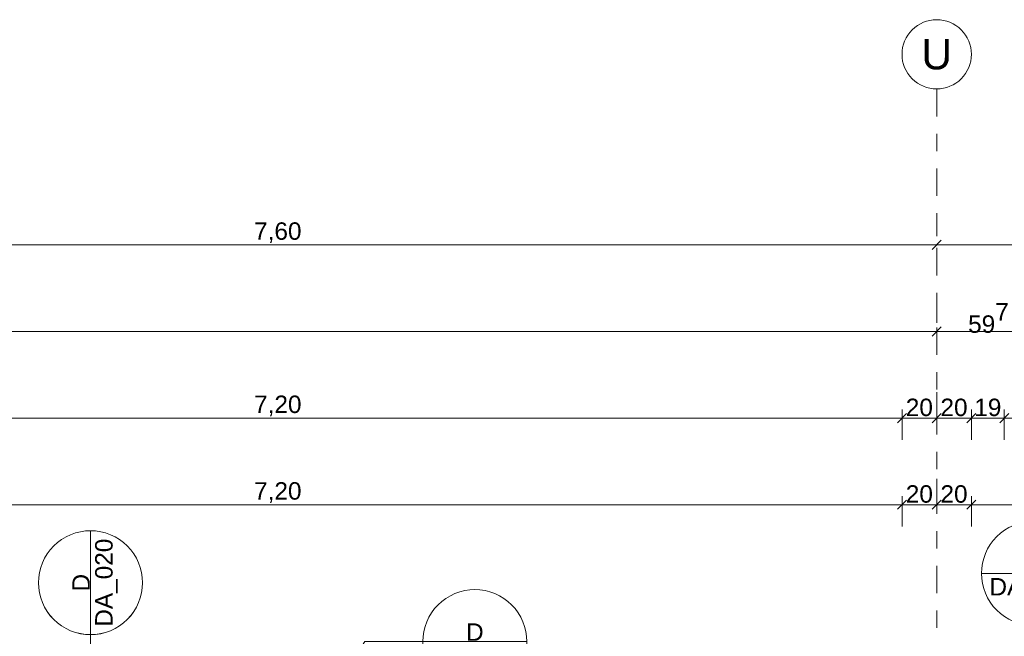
# Model space of a CAD drawing. Header units: metres. Extents: x -180 to 4, y -50 to 6.
# Tile 77 of 256: x -165.51 to -159.83, y 0.64 to 4.2. Entities that reach past the tile are written whole.
import ezdxf

# ---------------------------------------------------------------- set-up
doc = ezdxf.new("R2010")
doc.units = ezdxf.units.M
doc.header["$LTSCALE"] = 0.05
doc.header["$PDMODE"] = 1
doc.header["$PDSIZE"] = -2
doc.linetypes.add('Linienart-53', pattern=[5.291531, 3.175, -1.058062, 0.352704, -0.705764])
doc.layers.get('0').update_dxf_attribs({"lineweight": 25})
doc.layers.add('70 -71 Achsen- 1 Gebäudeachsen', color=7, linetype='Linienart-53', lineweight=18)
doc.layers.add('Keine', color=7, linetype='Continuous', lineweight=9)
for name, color, linetype, lineweight, true_color in [('70 -72 Beschriftung- 1 Beschriftung allgemein', 7, 'Continuous', 9, 0xff6633), ('70 -72 Beschriftung- 7 Detailverweise', 7, 'Continuous', 9, 0x00dd00), ('70 -76 Bemaßung- 2 Allgemein', 7, 'Continuous', 5, 0x6666cc)]:
    doc.layers.add(name, color=color, linetype=linetype, lineweight=lineweight, true_color=true_color)
doc.styles.add('Arial', font='arial.ttf')
doc.dimstyles.new('k+k 1_50', dxfattribs={"dimtxt": 0.100689, "dimasz": 0.05302, "dimexe": 0.05, "dimexo": 0.15, "dimgap": 0.01, "dimtad": 1, "dimdec": 3, "dimtxsty": 'Arial', "dimblk": 'VW_SLASH', "dimblk1": 'VW_SLASH', "dimblk2": 'VW_SLASH', "dimcen": 0, "dimdle": 0.05, "dimadec": 3, "dimazin": 0, "dimtfac": 0.75, "dimtdec": 3, "dimtix": 1, "dimtmove": 0, "dimatfit": 0, "dimldrblk": 'VW_SLASH-1', "dimfxl": 0.125, "dimfxlon": 1, "dimfrac": 2, "dimtolj": 1, "dimarcsym": 0})

# ---------------------------------------------------------------- blocks, each defined once
blk = doc.blocks.new('Gruppe-8903')
at = {"layer": '70 -72 Beschriftung- 7 Detailverweise'}
blk.add_line((0.935, 0), (0.335, 0), dxfattribs=at)
at = {"layer": '70 -72 Beschriftung- 7 Detailverweise', "flags": 128}
blk.add_lwpolyline([(0.935, 0), (0.9336, -0.0294), (0.9292, -0.0585), (0.9221, -0.0871), (0.9122, -0.1148), (0.8996, -0.1414), (0.8844, -0.1667), (0.8669, -0.1903), (0.8471, -0.2121), (0.8253, -0.2319), (0.8017, -0.2494), (0.7764, -0.2646), (0.7498, -0.2772), (0.7221, -0.2871), (0.6935, -0.2942), (0.6644, -0.2986), (0.635, -0.3), (0.6056, -0.2986), (0.5765, -0.2942), (0.5479, -0.2871), (0.5202, -0.2772), (0.4936, -0.2646), (0.4683, -0.2494), (0.4447, -0.2319), (0.4229, -0.2121), (0.4031, -0.1903), (0.3856, -0.1667), (0.3704, -0.1414), (0.3578, -0.1148), (0.3479, -0.0871), (0.3408, -0.0585), (0.3364, -0.0294), (0.335, 0), (0.3364, 0.0294), (0.3408, 0.0585), (0.3479, 0.0871), (0.3578, 0.1148), (0.3704, 0.1414), (0.3856, 0.1667), (0.4031, 0.1903), (0.4229, 0.2121), (0.4447, 0.2319), (0.4683, 0.2494), (0.4936, 0.2646), (0.5202, 0.2772), (0.5479, 0.2871), (0.5765, 0.2942), (0.6056, 0.2986), (0.635, 0.3), (0.6644, 0.2986), (0.6935, 0.2942), (0.7221, 0.2871), (0.7498, 0.2772), (0.7764, 0.2646), (0.8017, 0.2494), (0.8253, 0.2319), (0.8471, 0.2121), (0.8669, 0.1903), (0.8844, 0.1667), (0.8996, 0.1414), (0.9122, 0.1148), (0.9221, 0.0871), (0.9292, 0.0585), (0.9336, 0.0294)], close=True, dxfattribs=at)
at = {"layer": '70 -72 Beschriftung- 7 Detailverweise'}
blk.add_point((0.635, 0), dxfattribs=at)
at = {"layer": '70 -72 Beschriftung- 7 Detailverweise', "line_spacing_factor": 0.96878, "style": 'Arial'}
for s, insert, char_height, attachment_point in [('D', (0.635, 0.0046), 0.1007, 8), ('DA_020', (0.635, -0.0267), 0.10069, 2)]:
    blk.add_mtext(s, dxfattribs=dict(at, insert=insert, char_height=char_height, attachment_point=attachment_point))
blk = doc.blocks.new('Referenzmarkierung-106')
at = {"layer": '70 -72 Beschriftung- 7 Detailverweise', "transparency": 33554687}
for q in [(-1.4805, 0), (0.635, 0)]:
    blk.add_line((0, 0), q, dxfattribs=at)
at = {"layer": '70 -72 Beschriftung- 7 Detailverweise', "color": 7, "transparency": 33554687}
blk.add_blockref('Gruppe-8903', (0, 0), dxfattribs=at)
blk = doc.blocks.new('Gruppe-8909')
at = {"layer": '70 -72 Beschriftung- 7 Detailverweise'}
blk.add_line((0.935, 0), (0.335, 0), dxfattribs=at)
at = {"layer": '70 -72 Beschriftung- 7 Detailverweise', "flags": 128}
blk.add_lwpolyline([(0.935, 0), (0.9336, -0.0294), (0.9292, -0.0585), (0.9221, -0.0871), (0.9122, -0.1148), (0.8996, -0.1414), (0.8844, -0.1667), (0.8669, -0.1903), (0.8471, -0.2121), (0.8253, -0.2319), (0.8017, -0.2494), (0.7764, -0.2646), (0.7498, -0.2772), (0.7221, -0.2871), (0.6935, -0.2942), (0.6644, -0.2986), (0.635, -0.3), (0.6056, -0.2986), (0.5765, -0.2942), (0.5479, -0.2871), (0.5202, -0.2772), (0.4936, -0.2646), (0.4683, -0.2494), (0.4447, -0.2319), (0.4229, -0.2121), (0.4031, -0.1903), (0.3856, -0.1667), (0.3704, -0.1414), (0.3578, -0.1148), (0.3479, -0.0871), (0.3408, -0.0585), (0.3364, -0.0294), (0.335, 0), (0.3364, 0.0294), (0.3408, 0.0585), (0.3479, 0.0871), (0.3578, 0.1148), (0.3704, 0.1414), (0.3856, 0.1667), (0.4031, 0.1903), (0.4229, 0.2121), (0.4447, 0.2319), (0.4683, 0.2494), (0.4936, 0.2646), (0.5202, 0.2772), (0.5479, 0.2871), (0.5765, 0.2942), (0.6056, 0.2986), (0.635, 0.3), (0.6644, 0.2986), (0.6935, 0.2942), (0.7221, 0.2871), (0.7498, 0.2772), (0.7764, 0.2646), (0.8017, 0.2494), (0.8253, 0.2319), (0.8471, 0.2121), (0.8669, 0.1903), (0.8844, 0.1667), (0.8996, 0.1414), (0.9122, 0.1148), (0.9221, 0.0871), (0.9292, 0.0585), (0.9336, 0.0294)], close=True, dxfattribs=at)
at = {"layer": '70 -72 Beschriftung- 7 Detailverweise'}
blk.add_point((0.635, 0), dxfattribs=at)
at = {"layer": '70 -72 Beschriftung- 7 Detailverweise', "line_spacing_factor": 0.96878, "style": 'Arial'}
for s, insert, char_height, attachment_point in [('D', (0.635, 0.0046), 0.1007, 8), ('DA_015', (0.635, -0.0267), 0.10069, 2)]:
    blk.add_mtext(s, dxfattribs=dict(at, insert=insert, char_height=char_height, attachment_point=attachment_point))
blk = doc.blocks.new('Referenzmarkierung-112')
at = {"layer": '70 -72 Beschriftung- 7 Detailverweise', "transparency": 33554687}
for q in [(-0.4863, -0.7448), (0.635, 0)]:
    blk.add_line((0, 0), q, dxfattribs=at)
at = {"layer": '70 -72 Beschriftung- 7 Detailverweise', "color": 7, "transparency": 33554687}
blk.add_blockref('Gruppe-8909', (0, 0), dxfattribs=at)
blk = doc.blocks.new('Gruppe-8923')
at = {"layer": '70 -72 Beschriftung- 7 Detailverweise'}
blk.add_line((-165.101, 1.25), (-165.101, 0.65), dxfattribs=at)
at = {"layer": '70 -72 Beschriftung- 7 Detailverweise', "transparency": 33554687}
blk.add_line((-165.101, 0.315), (-165.101, 0.95), dxfattribs=at)
at = {"layer": '70 -72 Beschriftung- 7 Detailverweise', "flags": 128}
blk.add_lwpolyline([(-165.101, 1.25), (-165.0716, 1.2485), (-165.0425, 1.2442), (-165.0139, 1.237), (-164.9862, 1.2271), (-164.9596, 1.2145), (-164.9343, 1.1994), (-164.9107, 1.1819), (-164.8889, 1.1621), (-164.8691, 1.1403), (-164.8516, 1.1166), (-164.8364, 1.0914), (-164.8238, 1.0648), (-164.8139, 1.037), (-164.8068, 1.0085), (-164.8024, 0.9794), (-164.801, 0.95), (-164.8024, 0.9206), (-164.8068, 0.8914), (-164.8139, 0.8629), (-164.8238, 0.8352), (-164.8364, 0.8085), (-164.8516, 0.7833), (-164.8691, 0.7596), (-164.8889, 0.7378), (-164.9107, 0.7181), (-164.9343, 0.7005), (-164.9596, 0.6854), (-164.9862, 0.6728), (-165.0139, 0.6629), (-165.0425, 0.6557), (-165.0716, 0.6514), (-165.101, 0.65), (-165.1304, 0.6514), (-165.1595, 0.6557), (-165.1881, 0.6629), (-165.2158, 0.6728), (-165.2424, 0.6854), (-165.2677, 0.7005), (-165.2913, 0.7181), (-165.3131, 0.7378), (-165.3329, 0.7596), (-165.3504, 0.7833), (-165.3656, 0.8085), (-165.3782, 0.8352), (-165.3881, 0.8629), (-165.3952, 0.8914), (-165.3996, 0.9206), (-165.401, 0.95), (-165.3996, 0.9794), (-165.3952, 1.0085), (-165.3881, 1.037), (-165.3782, 1.0648), (-165.3656, 1.0914), (-165.3504, 1.1166), (-165.3329, 1.1403), (-165.3131, 1.1621), (-165.2913, 1.1819), (-165.2677, 1.1994), (-165.2424, 1.2145), (-165.2158, 1.2271), (-165.1881, 1.237), (-165.1595, 1.2442), (-165.1304, 1.2485)], close=True, dxfattribs=at)
blk.add_lwpolyline([(-163.183, 0.6394), (-163.1787, 0.6685), (-163.1715, 0.6971), (-163.1616, 0.7248), (-163.149, 0.7514), (-163.1339, 0.7767), (-163.1163, 0.8003), (-163.0966, 0.8221), (-163.0748, 0.8419), (-163.0511, 0.8594), (-163.0259, 0.8746), (-162.9992, 0.8872), (-162.9715, 0.8971), (-162.943, 0.9042), (-162.9138, 0.9086), (-162.8844, 0.91), (-162.855, 0.9086), (-162.8259, 0.9042), (-162.7974, 0.8971), (-162.7696, 0.8872), (-162.743, 0.8746), (-162.7178, 0.8594), (-162.6941, 0.8419), (-162.6723, 0.8221), (-162.6525, 0.8003), (-162.635, 0.7767), (-162.6199, 0.7514), (-162.6073, 0.7248), (-162.5974, 0.6971), (-162.5902, 0.6685), (-162.5859, 0.6394)], dxfattribs=at)
at = {"layer": '70 -72 Beschriftung- 7 Detailverweise'}
blk.add_point((-165.101, 0.95), dxfattribs=at)
at = {"layer": '70 -72 Beschriftung- 7 Detailverweise', "rotation": 90}
blk.add_blockref('Referenzmarkierung-106', (-165.101, 0.315), dxfattribs=at)
at = {"layer": '70 -72 Beschriftung- 7 Detailverweise'}
blk.add_blockref('Referenzmarkierung-112', (-163.5194, 0.61), dxfattribs=at)
at = {"layer": '70 -72 Beschriftung- 7 Detailverweise', "rotation": 90, "line_spacing_factor": 0.96878, "style": 'Arial'}
for s, insert, char_height, attachment_point in [('DA_020', (-165.0743, 0.95), 0.10069, 2), ('D', (-165.1056, 0.95), 0.1007, 8)]:
    blk.add_mtext(s, dxfattribs=dict(at, insert=insert, char_height=char_height, attachment_point=attachment_point))
at = {"layer": '70 -72 Beschriftung- 7 Detailverweise', "insert": (-162.8844, 0.6146), "char_height": 0.1007, "attachment_point": 8, "line_spacing_factor": 0.96878, "style": 'Arial'}
blk.add_mtext('D', dxfattribs=at)
blk = doc.blocks.new('_OG3_2D (2D)')
at = {"layer": '70 -72 Beschriftung- 1 Beschriftung allgemein', "color": 7}
blk.add_blockref('Gruppe-8923', (0, 0), dxfattribs=at)
blk = doc.blocks.new('Gruppe-9566')
at = {"layer": '70 -72 Beschriftung- 7 Detailverweise'}
blk.add_line((-165.101, 1.25), (-165.101, 0.65), dxfattribs=at)
at = {"layer": '70 -72 Beschriftung- 7 Detailverweise', "flags": 128}
blk.add_lwpolyline([(-165.101, 1.25), (-165.0716, 1.2485), (-165.0425, 1.2442), (-165.0139, 1.237), (-164.9862, 1.2271), (-164.9596, 1.2145), (-164.9343, 1.1994), (-164.9107, 1.1819), (-164.8889, 1.1621), (-164.8691, 1.1403), (-164.8516, 1.1166), (-164.8364, 1.0914), (-164.8238, 1.0648), (-164.8139, 1.037), (-164.8068, 1.0085), (-164.8024, 0.9794), (-164.801, 0.95), (-164.8024, 0.9206), (-164.8068, 0.8914), (-164.8139, 0.8629), (-164.8238, 0.8352), (-164.8364, 0.8085), (-164.8516, 0.7833), (-164.8691, 0.7596), (-164.8889, 0.7378), (-164.9107, 0.7181), (-164.9343, 0.7005), (-164.9596, 0.6854), (-164.9862, 0.6728), (-165.0139, 0.6629), (-165.0425, 0.6557), (-165.0716, 0.6514), (-165.101, 0.65), (-165.1304, 0.6514), (-165.1595, 0.6557), (-165.1881, 0.6629), (-165.2158, 0.6728), (-165.2424, 0.6854), (-165.2677, 0.7005), (-165.2913, 0.7181), (-165.3131, 0.7378), (-165.3329, 0.7596), (-165.3504, 0.7833), (-165.3656, 0.8085), (-165.3782, 0.8352), (-165.3881, 0.8629), (-165.3952, 0.8914), (-165.3996, 0.9206), (-165.401, 0.95), (-165.3996, 0.9794), (-165.3952, 1.0085), (-165.3881, 1.037), (-165.3782, 1.0648), (-165.3656, 1.0914), (-165.3504, 1.1166), (-165.3329, 1.1403), (-165.3131, 1.1621), (-165.2913, 1.1819), (-165.2677, 1.1994), (-165.2424, 1.2145), (-165.2158, 1.2271), (-165.1881, 1.237), (-165.1595, 1.2442), (-165.1304, 1.2485)], close=True, dxfattribs=at)
at = {"layer": '70 -72 Beschriftung- 7 Detailverweise'}
blk.add_point((-165.101, 0.95), dxfattribs=at)
at = {"layer": '70 -72 Beschriftung- 7 Detailverweise', "rotation": 90, "line_spacing_factor": 0.96878, "style": 'Arial'}
for s, insert, char_height, attachment_point in [('DA_020', (-165.0743, 0.95), 0.10069, 2), ('D', (-165.1056, 0.95), 0.1007, 8)]:
    blk.add_mtext(s, dxfattribs=dict(at, insert=insert, char_height=char_height, attachment_point=attachment_point))
blk = doc.blocks.new('Gruppe-9567')
at = {"layer": '70 -72 Beschriftung- 7 Detailverweise', "transparency": 33554687}
for q in [(-165.101, 0.95), (-165.101, -1.1656)]:
    blk.add_line((-165.101, 0.315), q, dxfattribs=at)
at = {"layer": '70 -72 Beschriftung- 7 Detailverweise', "color": 7, "transparency": 33554687}
blk.add_blockref('Gruppe-9566', (0, 0), dxfattribs=at)
blk = doc.blocks.new('Gruppe-9574')
at = {"layer": '70 -72 Beschriftung- 7 Detailverweise'}
blk.add_blockref('Gruppe-9567', (0, 0), dxfattribs=at)
blk = doc.blocks.new('Gruppe-9593')
at = {"layer": '70 -72 Beschriftung- 7 Detailverweise'}
blk.add_line((-159.3627, 1.0036), (-159.9627, 1.0036), dxfattribs=at)
at = {"layer": '70 -72 Beschriftung- 7 Detailverweise', "flags": 128}
blk.add_lwpolyline([(-159.6627, 0.7036), (-159.6921, 0.705), (-159.7212, 0.7093), (-159.7497, 0.7165), (-159.7775, 0.7264), (-159.8041, 0.739), (-159.8293, 0.7541), (-159.853, 0.7717), (-159.8748, 0.7914), (-159.8946, 0.8132), (-159.9121, 0.8369), (-159.9272, 0.8621), (-159.9398, 0.8888), (-159.9497, 0.9165), (-159.9569, 0.945), (-159.9612, 0.9742), (-159.9627, 1.0036), (-159.9612, 1.033), (-159.9569, 1.0621), (-159.9497, 1.0906), (-159.9398, 1.1184), (-159.9272, 1.145), (-159.9121, 1.1702), (-159.8946, 1.1939), (-159.8748, 1.2157), (-159.853, 1.2355), (-159.8293, 1.253), (-159.8041, 1.2681), (-159.7775, 1.2807), (-159.7497, 1.2906), (-159.7212, 1.2978), (-159.6921, 1.3021), (-159.6627, 1.3036), (-159.6333, 1.3021), (-159.6041, 1.2978), (-159.5756, 1.2906), (-159.5479, 1.2807), (-159.5212, 1.2681), (-159.496, 1.253), (-159.4723, 1.2355), (-159.4505, 1.2157), (-159.4308, 1.1939), (-159.4132, 1.1702), (-159.3981, 1.145), (-159.3855, 1.1184), (-159.3756, 1.0906), (-159.3684, 1.0621), (-159.3641, 1.033), (-159.3627, 1.0036), (-159.3641, 0.9742), (-159.3684, 0.945), (-159.3756, 0.9165), (-159.3855, 0.8888), (-159.3981, 0.8621), (-159.4132, 0.8369), (-159.4308, 0.8132), (-159.4505, 0.7914), (-159.4723, 0.7717), (-159.496, 0.7541), (-159.5212, 0.739), (-159.5479, 0.7264), (-159.5756, 0.7165), (-159.6041, 0.7093), (-159.6333, 0.705)], close=True, dxfattribs=at)
at = {"layer": '70 -72 Beschriftung- 7 Detailverweise'}
blk.add_point((-159.6627, 1.0036), dxfattribs=at)
at = {"layer": '70 -72 Beschriftung- 7 Detailverweise', "line_spacing_factor": 0.96878, "style": 'Arial'}
for s, insert, char_height, attachment_point in [('D', (-159.6627, 1.0081), 0.1007, 8), ('DA_400', (-159.6627, 0.9769), 0.10069, 2)]:
    blk.add_mtext(s, dxfattribs=dict(at, insert=insert, char_height=char_height, attachment_point=attachment_point))
blk = doc.blocks.new('Gruppe-9594')
at = {"layer": '70 -72 Beschriftung- 7 Detailverweise', "transparency": 33554687}
for q in [(-159.6627, 1.0036), (-159.4495, 0.3209)]:
    blk.add_line((-159.6627, 0.5341), q, dxfattribs=at)
at = {"layer": '70 -72 Beschriftung- 7 Detailverweise', "color": 7, "transparency": 33554687}
blk.add_blockref('Gruppe-9593', (0, 0), dxfattribs=at)
blk = doc.blocks.new('VW_SLASH')
at = {"color": 0, "linetype": 'ByBlock', "lineweight": -2, "transparency": 16777216}
blk.add_line((0.94, 0), (-1, 0), dxfattribs=at)
at = {"color": 0, "lineweight": 20, "transparency": 16777216, "flags": 128}
blk.add_lwpolyline([(0.5, 0.5), (-0.5, -0.5)], dxfattribs=at)
blk = doc.blocks.new('*D10951')
at = {"layer": '70 -76 Bemaßung- 2 Allgemein', "color": 0, "lineweight": -2}
for p, q in [((-167.821, 3.05), (-167.821, 2.95)), ((-160.221, 3.05), (-160.221, 2.95)), ((-160.274, 2.9), (-167.768, 2.9))]:
    blk.add_line(p, q, dxfattribs=at)
at = {"layer": 'Defpoints', "color": 0}
for p in [(-167.821, 2.9), (-167.821, 2.9), (-160.221, 2.9)]:
    blk.add_point(p, dxfattribs=at)
at = {"layer": '70 -76 Bemaßung- 2 Allgemein', "color": 0, "lineweight": -2, "xscale": 0.05302001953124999, "yscale": 0.05302001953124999, "zscale": 0.05302001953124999, "rotation": 180}
blk.add_blockref('VW_SLASH', (-167.821, 2.9), dxfattribs=at)
at = {"layer": '70 -76 Bemaßung- 2 Allgemein', "color": 0, "lineweight": -2, "xscale": 0.05302001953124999, "yscale": 0.05302001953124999, "zscale": 0.05302001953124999}
blk.add_blockref('VW_SLASH', (-160.221, 2.9), dxfattribs=at)
at = {"layer": '70 -76 Bemaßung- 2 Allgemein', "color": 0, "insert": (-164.021, 2.9704), "char_height": 0.10069, "attachment_point": 5, "style": 'Arial'}
blk.add_mtext('\\A1;7,60', dxfattribs=at)
blk = doc.blocks.new('VW_SLASH-1')
at = {"color": 0, "linetype": 'ByBlock', "lineweight": -2, "transparency": 16777216}
blk.add_line((0.94, 0), (-1, 0), dxfattribs=at)
at = {"color": 0, "lineweight": 5, "transparency": 16777216, "flags": 128}
blk.add_lwpolyline([(0.5, 0.5), (-0.5, -0.5)], dxfattribs=at)
blk = doc.blocks.new('*D10952')
at = {"layer": '70 -76 Bemaßung- 2 Allgemein', "color": 0, "lineweight": -2}
for p, q in [((-160.221, 3.05), (-160.221, 2.95)), ((-152.621, 3.05), (-152.621, 2.95)), ((-152.674, 2.9), (-160.168, 2.9))]:
    blk.add_line(p, q, dxfattribs=at)
at = {"layer": 'Defpoints', "color": 0}
for p in [(-160.221, 2.9), (-160.221, 2.9), (-152.621, 2.9)]:
    blk.add_point(p, dxfattribs=at)
at = {"layer": '70 -76 Bemaßung- 2 Allgemein', "color": 0, "lineweight": -2, "xscale": 0.05302001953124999, "yscale": 0.05302001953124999, "zscale": 0.05302001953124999, "rotation": 180}
blk.add_blockref('VW_SLASH', (-160.221, 2.9), dxfattribs=at)
at = {"layer": '70 -76 Bemaßung- 2 Allgemein', "color": 0, "lineweight": -2, "xscale": 0.05302001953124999, "yscale": 0.05302001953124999, "zscale": 0.05302001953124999}
blk.add_blockref('VW_SLASH', (-152.621, 2.9), dxfattribs=at)
at = {"layer": '70 -76 Bemaßung- 2 Allgemein', "color": 0, "insert": (-156.421, 2.9704), "char_height": 0.10069, "attachment_point": 5, "style": 'Arial'}
blk.add_mtext('\\A1;7,60', dxfattribs=at)
blk = doc.blocks.new('*D11003')
at = {"layer": '70 -76 Bemaßung- 2 Allgemein', "color": 0, "lineweight": -2}
for p, q in [((-175.421, 2.55), (-175.421, 2.45)), ((-160.221, 2.55), (-160.221, 2.45)), ((-160.274, 2.4), (-175.368, 2.4))]:
    blk.add_line(p, q, dxfattribs=at)
at = {"layer": 'Defpoints', "color": 0}
for p in [(-175.421, 2.4), (-175.421, 2.4), (-160.221, 2.4)]:
    blk.add_point(p, dxfattribs=at)
at = {"layer": '70 -76 Bemaßung- 2 Allgemein', "color": 0, "lineweight": -2, "xscale": 0.05302001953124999, "yscale": 0.05302001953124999, "zscale": 0.05302001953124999, "rotation": 180}
blk.add_blockref('VW_SLASH', (-175.421, 2.4), dxfattribs=at)
at = {"layer": '70 -76 Bemaßung- 2 Allgemein', "color": 0, "lineweight": -2, "xscale": 0.05302001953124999, "yscale": 0.05302001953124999, "zscale": 0.05302001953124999}
blk.add_blockref('VW_SLASH', (-160.221, 2.4), dxfattribs=at)
at = {"layer": '70 -76 Bemaßung- 2 Allgemein', "color": 0, "insert": (-167.821, 2.4704), "char_height": 0.10069, "attachment_point": 5, "style": 'Arial'}
blk.add_mtext('\\A1;15,20', dxfattribs=at)
blk = doc.blocks.new('*D11004')
at = {"layer": '70 -76 Bemaßung- 2 Allgemein', "color": 0, "lineweight": -2}
for p, q in [((-160.221, 2.55), (-160.221, 2.45)), ((-159.624, 2.275), (-159.624, 2.45)), ((-159.677, 2.4), (-160.168, 2.4))]:
    blk.add_line(p, q, dxfattribs=at)
at = {"layer": 'Defpoints', "color": 0}
for p in [(-160.221, 2.4), (-160.221, 2.4), (-159.624, -0.497)]:
    blk.add_point(p, dxfattribs=at)
at = {"layer": '70 -76 Bemaßung- 2 Allgemein', "color": 0, "lineweight": -2, "xscale": 0.05302001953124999, "yscale": 0.05302001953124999, "zscale": 0.05302001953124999, "rotation": 180}
blk.add_blockref('VW_SLASH', (-160.221, 2.4), dxfattribs=at)
at = {"layer": '70 -76 Bemaßung- 2 Allgemein', "color": 0, "lineweight": -2, "xscale": 0.05302001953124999, "yscale": 0.05302001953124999, "zscale": 0.05302001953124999}
blk.add_blockref('VW_SLASH', (-159.624, 2.4), dxfattribs=at)
at = {"layer": '70 -76 Bemaßung- 2 Allgemein', "color": 0, "insert": (-159.9225, 2.4773), "char_height": 0.100689, "attachment_point": 5, "style": 'Arial'}
blk.add_mtext('\\A1;59\\S7^ ;', dxfattribs=at)
blk = doc.blocks.new('*D11054')
at = {"layer": '70 -76 Bemaßung- 2 Allgemein', "color": 0, "lineweight": -2}
for p, q in [((-167.621, 1.775), (-167.621, 1.95)), ((-160.421, 1.775), (-160.421, 1.95)), ((-160.474, 1.9), (-167.568, 1.9))]:
    blk.add_line(p, q, dxfattribs=at)
at = {"layer": 'Defpoints', "color": 0}
for p in [(-167.621, 1.9), (-167.621, -0.247), (-160.421, -0.247)]:
    blk.add_point(p, dxfattribs=at)
at = {"layer": '70 -76 Bemaßung- 2 Allgemein', "color": 0, "lineweight": -2, "xscale": 0.05302001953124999, "yscale": 0.05302001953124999, "zscale": 0.05302001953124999, "rotation": 180}
blk.add_blockref('VW_SLASH', (-167.621, 1.9), dxfattribs=at)
at = {"layer": '70 -76 Bemaßung- 2 Allgemein', "color": 0, "lineweight": -2, "xscale": 0.05302001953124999, "yscale": 0.05302001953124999, "zscale": 0.05302001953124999}
blk.add_blockref('VW_SLASH', (-160.421, 1.9), dxfattribs=at)
at = {"layer": '70 -76 Bemaßung- 2 Allgemein', "color": 0, "insert": (-164.021, 1.9704), "char_height": 0.10069, "attachment_point": 5, "style": 'Arial'}
blk.add_mtext('\\A1;7,20', dxfattribs=at)
blk = doc.blocks.new('*D11055')
at = {"layer": '70 -76 Bemaßung- 2 Allgemein', "color": 0, "lineweight": -2}
for p, q in [((-160.221, 2.05), (-160.221, 1.95)), ((-160.421, 1.775), (-160.421, 1.95)), ((-160.274, 1.9), (-160.368, 1.9))]:
    blk.add_line(p, q, dxfattribs=at)
at = {"layer": 'Defpoints', "color": 0}
for p in [(-160.421, 1.9), (-160.221, 1.9), (-160.421, -0.247)]:
    blk.add_point(p, dxfattribs=at)
at = {"layer": '70 -76 Bemaßung- 2 Allgemein', "color": 0, "lineweight": -2, "xscale": 0.05302001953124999, "yscale": 0.05302001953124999, "zscale": 0.05302001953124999, "rotation": 180}
blk.add_blockref('VW_SLASH', (-160.421, 1.9), dxfattribs=at)
at = {"layer": '70 -76 Bemaßung- 2 Allgemein', "color": 0, "lineweight": -2, "xscale": 0.05302001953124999, "yscale": 0.05302001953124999, "zscale": 0.05302001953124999}
blk.add_blockref('VW_SLASH', (-160.221, 1.9), dxfattribs=at)
at = {"layer": '70 -76 Bemaßung- 2 Allgemein', "color": 0, "insert": (-160.321, 1.9614), "char_height": 0.10069, "attachment_point": 5, "style": 'Arial'}
blk.add_mtext('\\A1;20', dxfattribs=at)
blk = doc.blocks.new('*D11056')
at = {"layer": '70 -76 Bemaßung- 2 Allgemein', "color": 0, "lineweight": -2}
for p, q in [((-160.221, 2.05), (-160.221, 1.95)), ((-160.021, 1.775), (-160.021, 1.95)), ((-160.074, 1.9), (-160.168, 1.9))]:
    blk.add_line(p, q, dxfattribs=at)
at = {"layer": 'Defpoints', "color": 0}
for p in [(-160.221, 1.9), (-160.221, 1.9), (-160.021, -0.247)]:
    blk.add_point(p, dxfattribs=at)
at = {"layer": '70 -76 Bemaßung- 2 Allgemein', "color": 0, "lineweight": -2, "xscale": 0.05302001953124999, "yscale": 0.05302001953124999, "zscale": 0.05302001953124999, "rotation": 180}
blk.add_blockref('VW_SLASH', (-160.221, 1.9), dxfattribs=at)
at = {"layer": '70 -76 Bemaßung- 2 Allgemein', "color": 0, "lineweight": -2, "xscale": 0.05302001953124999, "yscale": 0.05302001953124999, "zscale": 0.05302001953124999}
blk.add_blockref('VW_SLASH', (-160.021, 1.9), dxfattribs=at)
at = {"layer": '70 -76 Bemaßung- 2 Allgemein', "color": 0, "insert": (-160.121, 1.9614), "char_height": 0.10069, "attachment_point": 5, "style": 'Arial'}
blk.add_mtext('\\A1;20', dxfattribs=at)
blk = doc.blocks.new('*D11057')
at = {"layer": '70 -76 Bemaßung- 2 Allgemein', "color": 0, "lineweight": -2}
for p, q in [((-160.021, 1.775), (-160.021, 1.95)), ((-159.831, 1.775), (-159.831, 1.95)), ((-159.884, 1.9), (-159.968, 1.9))]:
    blk.add_line(p, q, dxfattribs=at)
at = {"layer": 'Defpoints', "color": 0}
for p in [(-160.021, 1.9), (-159.831, -0.057), (-160.021, -0.247)]:
    blk.add_point(p, dxfattribs=at)
at = {"layer": '70 -76 Bemaßung- 2 Allgemein', "color": 0, "lineweight": -2, "xscale": 0.05302001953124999, "yscale": 0.05302001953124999, "zscale": 0.05302001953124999, "rotation": 180}
blk.add_blockref('VW_SLASH', (-160.021, 1.9), dxfattribs=at)
at = {"layer": '70 -76 Bemaßung- 2 Allgemein', "color": 0, "lineweight": -2, "xscale": 0.05302001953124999, "yscale": 0.05302001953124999, "zscale": 0.05302001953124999}
blk.add_blockref('VW_SLASH', (-159.831, 1.9), dxfattribs=at)
at = {"layer": '70 -76 Bemaßung- 2 Allgemein', "color": 0, "insert": (-159.926, 1.9614), "char_height": 0.10069, "attachment_point": 5, "style": 'Arial'}
blk.add_mtext('\\A1;19', dxfattribs=at)
blk = doc.blocks.new('*D11058')
at = {"layer": '70 -76 Bemaßung- 2 Allgemein', "color": 0, "lineweight": -2}
for p, q in [((-159.831, 1.775), (-159.831, 1.95)), ((-159.624, 1.775), (-159.624, 1.95)), ((-159.884, 1.9), (-159.937, 1.9)), ((-159.624, 1.9), (-159.831, 1.9)), ((-159.571, 1.9), (-159.518, 1.9))]:
    blk.add_line(p, q, dxfattribs=at)
at = {"layer": 'Defpoints', "color": 0}
for p in [(-159.831, 1.9), (-159.831, -0.057), (-159.624, -0.487)]:
    blk.add_point(p, dxfattribs=at)
at = {"layer": '70 -76 Bemaßung- 2 Allgemein', "color": 0, "lineweight": -2, "xscale": 0.05302001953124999, "yscale": 0.05302001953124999, "zscale": 0.05302001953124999}
blk.add_blockref('VW_SLASH', (-159.831, 1.9), dxfattribs=at)
at = {"layer": '70 -76 Bemaßung- 2 Allgemein', "color": 0, "lineweight": -2, "xscale": 0.05302001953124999, "yscale": 0.05302001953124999, "zscale": 0.05302001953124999, "rotation": 180}
blk.add_blockref('VW_SLASH', (-159.624, 1.9), dxfattribs=at)
at = {"layer": '70 -76 Bemaßung- 2 Allgemein', "color": 0, "insert": (-159.505, 1.9909), "char_height": 0.100689, "attachment_point": 5, "style": 'Arial'}
blk.add_mtext('\\A1;20\\S7^ ;', dxfattribs=at)
blk = doc.blocks.new('*D11357')
at = {"layer": '70 -76 Bemaßung- 2 Allgemein', "color": 0, "lineweight": -2}
for p, q in [((-167.621, 1.275), (-167.621, 1.45)), ((-160.421, 1.275), (-160.421, 1.45)), ((-160.474, 1.4), (-167.568, 1.4))]:
    blk.add_line(p, q, dxfattribs=at)
at = {"layer": 'Defpoints', "color": 0}
for p in [(-167.621, 1.4), (-167.621, -0.647), (-160.421, -0.647)]:
    blk.add_point(p, dxfattribs=at)
at = {"layer": '70 -76 Bemaßung- 2 Allgemein', "color": 0, "lineweight": -2, "xscale": 0.05302001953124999, "yscale": 0.05302001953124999, "zscale": 0.05302001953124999, "rotation": 180}
blk.add_blockref('VW_SLASH', (-167.621, 1.4), dxfattribs=at)
at = {"layer": '70 -76 Bemaßung- 2 Allgemein', "color": 0, "lineweight": -2, "xscale": 0.05302001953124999, "yscale": 0.05302001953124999, "zscale": 0.05302001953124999}
blk.add_blockref('VW_SLASH', (-160.421, 1.4), dxfattribs=at)
at = {"layer": '70 -76 Bemaßung- 2 Allgemein', "color": 0, "insert": (-164.021, 1.4704), "char_height": 0.10069, "attachment_point": 5, "style": 'Arial'}
blk.add_mtext('\\A1;7,20', dxfattribs=at)
blk = doc.blocks.new('*D11358')
at = {"layer": '70 -76 Bemaßung- 2 Allgemein', "color": 0, "lineweight": -2}
for p, q in [((-160.221, 1.55), (-160.221, 1.45)), ((-160.421, 1.275), (-160.421, 1.45)), ((-160.274, 1.4), (-160.368, 1.4))]:
    blk.add_line(p, q, dxfattribs=at)
at = {"layer": 'Defpoints', "color": 0}
for p in [(-160.421, 1.4), (-160.221, 1.4), (-160.421, -0.647)]:
    blk.add_point(p, dxfattribs=at)
at = {"layer": '70 -76 Bemaßung- 2 Allgemein', "color": 0, "lineweight": -2, "xscale": 0.05302001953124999, "yscale": 0.05302001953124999, "zscale": 0.05302001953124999, "rotation": 180}
blk.add_blockref('VW_SLASH', (-160.421, 1.4), dxfattribs=at)
at = {"layer": '70 -76 Bemaßung- 2 Allgemein', "color": 0, "lineweight": -2, "xscale": 0.05302001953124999, "yscale": 0.05302001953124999, "zscale": 0.05302001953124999}
blk.add_blockref('VW_SLASH', (-160.221, 1.4), dxfattribs=at)
at = {"layer": '70 -76 Bemaßung- 2 Allgemein', "color": 0, "insert": (-160.321, 1.4614), "char_height": 0.10069, "attachment_point": 5, "style": 'Arial'}
blk.add_mtext('\\A1;20', dxfattribs=at)
blk = doc.blocks.new('*D11359')
at = {"layer": '70 -76 Bemaßung- 2 Allgemein', "color": 0, "lineweight": -2}
for p, q in [((-160.221, 1.55), (-160.221, 1.45)), ((-160.021, 1.275), (-160.021, 1.45)), ((-160.074, 1.4), (-160.168, 1.4))]:
    blk.add_line(p, q, dxfattribs=at)
at = {"layer": 'Defpoints', "color": 0}
for p in [(-160.221, 1.4), (-160.221, 1.4), (-160.021, -0.647)]:
    blk.add_point(p, dxfattribs=at)
at = {"layer": '70 -76 Bemaßung- 2 Allgemein', "color": 0, "lineweight": -2, "xscale": 0.05302001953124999, "yscale": 0.05302001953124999, "zscale": 0.05302001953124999, "rotation": 180}
blk.add_blockref('VW_SLASH', (-160.221, 1.4), dxfattribs=at)
at = {"layer": '70 -76 Bemaßung- 2 Allgemein', "color": 0, "lineweight": -2, "xscale": 0.05302001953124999, "yscale": 0.05302001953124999, "zscale": 0.05302001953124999}
blk.add_blockref('VW_SLASH', (-160.021, 1.4), dxfattribs=at)
at = {"layer": '70 -76 Bemaßung- 2 Allgemein', "color": 0, "insert": (-160.121, 1.4614), "char_height": 0.10069, "attachment_point": 5, "style": 'Arial'}
blk.add_mtext('\\A1;20', dxfattribs=at)
blk = doc.blocks.new('*D11360')
at = {"layer": '70 -76 Bemaßung- 2 Allgemein', "color": 0, "lineweight": -2}
for p, q in [((-160.021, 1.275), (-160.021, 1.45)), ((-152.821, 1.275), (-152.821, 1.45)), ((-152.874, 1.4), (-159.968, 1.4))]:
    blk.add_line(p, q, dxfattribs=at)
at = {"layer": 'Defpoints', "color": 0}
for p in [(-160.021, 1.4), (-160.021, -0.647), (-152.821, -0.647)]:
    blk.add_point(p, dxfattribs=at)
at = {"layer": '70 -76 Bemaßung- 2 Allgemein', "color": 0, "lineweight": -2, "xscale": 0.05302001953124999, "yscale": 0.05302001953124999, "zscale": 0.05302001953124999, "rotation": 180}
blk.add_blockref('VW_SLASH', (-160.021, 1.4), dxfattribs=at)
at = {"layer": '70 -76 Bemaßung- 2 Allgemein', "color": 0, "lineweight": -2, "xscale": 0.05302001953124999, "yscale": 0.05302001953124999, "zscale": 0.05302001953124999}
blk.add_blockref('VW_SLASH', (-152.821, 1.4), dxfattribs=at)
at = {"layer": '70 -76 Bemaßung- 2 Allgemein', "color": 0, "insert": (-156.421, 1.4704), "char_height": 0.10069, "attachment_point": 5, "style": 'Arial'}
blk.add_mtext('\\A1;7,20', dxfattribs=at)
blk = doc.blocks.new('_Achsen (3D)')
at = {"layer": '70 -71 Achsen- 1 Gebäudeachsen', "transparency": 33554687}
blk.add_line((-160.221, 3.8), (-160.221, -46.172), dxfattribs=at)
at = {"color": 255, "transparency": 33554687}
blk.add_wipeout([(-160.221, 4.2), (-160.2014, 4.199), (-160.182, 4.1961), (-160.1629, 4.1913), (-160.1445, 4.1847), (-160.1267, 4.1763), (-160.1099, 4.1663), (-160.0941, 4.1546), (-160.0796, 4.1414), (-160.0664, 4.1268), (-160.0547, 4.1111), (-160.0446, 4.0942), (-160.0362, 4.0765), (-160.0296, 4.058), (-160.0248, 4.039), (-160.022, 4.0196), (-160.021, 4), (-160.022, 3.9804), (-160.0248, 3.9609), (-160.0296, 3.9419), (-160.0362, 3.9234), (-160.0446, 3.9057), (-160.0547, 3.8888), (-160.0664, 3.8731), (-160.0796, 3.8585), (-160.0941, 3.8454), (-160.1099, 3.8337), (-160.1267, 3.8236), (-160.1445, 3.8152), (-160.1629, 3.8086), (-160.182, 3.8038), (-160.2014, 3.8009), (-160.221, 3.8), (-160.2406, 3.8009), (-160.26, 3.8038), (-160.2791, 3.8086), (-160.2975, 3.8152), (-160.3153, 3.8236), (-160.3321, 3.8337), (-160.3479, 3.8454), (-160.3624, 3.8585), (-160.3756, 3.8731), (-160.3873, 3.8888), (-160.3974, 3.9057), (-160.4058, 3.9234), (-160.4124, 3.9419), (-160.4172, 3.9609), (-160.42, 3.9804), (-160.421, 4), (-160.42, 4.0196), (-160.4172, 4.039), (-160.4124, 4.058), (-160.4058, 4.0765), (-160.3974, 4.0942), (-160.3873, 4.1111), (-160.3756, 4.1268), (-160.3624, 4.1414), (-160.3479, 4.1546), (-160.3321, 4.1663), (-160.3153, 4.1763), (-160.2975, 4.1847), (-160.2791, 4.1913), (-160.26, 4.1961), (-160.2406, 4.199)], dxfattribs=at).dxf.layer = 'Keine'
at = {"layer": 'Keine', "transparency": 33554687, "flags": 128}
blk.add_lwpolyline([(-160.221, 4.2), (-160.2014, 4.199), (-160.182, 4.1961), (-160.1629, 4.1913), (-160.1445, 4.1847), (-160.1267, 4.1763), (-160.1099, 4.1663), (-160.0941, 4.1546), (-160.0796, 4.1414), (-160.0664, 4.1268), (-160.0547, 4.1111), (-160.0446, 4.0942), (-160.0362, 4.0765), (-160.0296, 4.058), (-160.0248, 4.039), (-160.022, 4.0196), (-160.021, 4), (-160.022, 3.9804), (-160.0248, 3.9609), (-160.0296, 3.9419), (-160.0362, 3.9234), (-160.0446, 3.9057), (-160.0547, 3.8888), (-160.0664, 3.8731), (-160.0796, 3.8585), (-160.0941, 3.8454), (-160.1099, 3.8337), (-160.1267, 3.8236), (-160.1445, 3.8152), (-160.1629, 3.8086), (-160.182, 3.8038), (-160.2014, 3.8009), (-160.221, 3.8), (-160.2406, 3.8009), (-160.26, 3.8038), (-160.2791, 3.8086), (-160.2975, 3.8152), (-160.3153, 3.8236), (-160.3321, 3.8337), (-160.3479, 3.8454), (-160.3624, 3.8585), (-160.3756, 3.8731), (-160.3873, 3.8888), (-160.3974, 3.9057), (-160.4058, 3.9234), (-160.4124, 3.9419), (-160.4172, 3.9609), (-160.42, 3.9804), (-160.421, 4), (-160.42, 4.0196), (-160.4172, 4.039), (-160.4124, 4.058), (-160.4058, 4.0765), (-160.3974, 4.0942), (-160.3873, 4.1111), (-160.3756, 4.1268), (-160.3624, 4.1414), (-160.3479, 4.1546), (-160.3321, 4.1663), (-160.3153, 4.1763), (-160.2975, 4.1847), (-160.2791, 4.1913), (-160.26, 4.1961), (-160.2406, 4.199)], close=True, dxfattribs=at)
at = {"layer": 'Keine', "transparency": 33554687, "insert": (-160.221, 4), "char_height": 0.1762, "attachment_point": 5, "line_spacing_factor": 0.970891, "style": 'Arial'}
blk.add_mtext('U', dxfattribs=at)
blk = doc.blocks.new('Gruppe-9718')
at = {"layer": '70 -76 Bemaßung- 2 Allgemein'}
for base, p1, p2, picture, middle in [((-167.82099996, 2.89995802), (-160.22099996, 2.89995802), (-167.82099996, 2.89995802), '*D10951', (-164.02099996, 2.97042156)), ((-160.22099996, 2.89995802), (-152.62099996, 2.89995802), (-160.22099996, 2.89995802), '*D10952', (-156.42099996, 2.97042156))]:
    dim = blk.add_linear_dim(base=base, p1=p1, p2=p2, text='7,60', dimstyle='k+k 1_50', override={"dimtxt": 0.100689, "dimgap": 0.01, "dimdec": 8, "dimpost": '<>', "dimtxsty": 'Arial', "dimtmove": 2}, dxfattribs=at)
    dim.commit()
    dim.dimension.update_dxf_attribs({"geometry": picture, "text_midpoint": middle})
blk = doc.blocks.new('Gruppe-9721')
at = {"layer": '70 -76 Bemaßung- 2 Allgemein'}
for base, p1, p2, text, picture, middle in [((-175.42099996, 2.39995802), (-160.22099996, 2.39995802), (-175.42099996, 2.39995802), '15,20', '*D11003', (-167.82099996, 2.47042156)), ((-160.22099996, 2.39995802), (-159.62399996, -0.49704198), (-160.22099996, 2.39995802), '59\\S7^ ;', '*D11004', (-159.92249996, 2.47728517))]:
    dim = blk.add_linear_dim(base=base, p1=p1, p2=p2, text=text, dimstyle='k+k 1_50', override={"dimtxt": 0.100689, "dimgap": 0.01, "dimdec": 8, "dimpost": '<>', "dimtxsty": 'Arial', "dimtmove": 2}, dxfattribs=at)
    dim.commit()
    dim.dimension.update_dxf_attribs({"geometry": picture, "text_midpoint": middle})
blk = doc.blocks.new('Gruppe-9725')
at = {"layer": '70 -76 Bemaßung- 2 Allgemein'}
for base, p1, p2, text, picture, middle in [((-160.42099996, 1.89995802), (-160.22099996, 1.89995802), (-160.42099996, -0.24704198), '20', '*D11055', (-160.32099996, 1.96135958)), ((-160.22099996, 1.89995802), (-160.02099996, -0.24704198), (-160.22099996, 1.89995802), '20', '*D11056', (-160.12099996, 1.96135958)), ((-167.62099996, 1.89995802), (-160.42099996, -0.24704198), (-167.62099996, -0.24704198), '7,20', '*D11054', (-164.02099996, 1.97042156)), ((-160.02099996, 1.89995802), (-159.83099996, -0.05704198), (-160.02099996, -0.24704198), '19', '*D11057', (-159.92599996, 1.96135958))]:
    dim = blk.add_linear_dim(base=base, p1=p1, p2=p2, text=text, dimstyle='k+k 1_50', override={"dimtxt": 0.100689, "dimgap": 0.01, "dimdec": 8, "dimpost": '<>', "dimtxsty": 'Arial', "dimtmove": 2}, dxfattribs=at)
    dim.commit()
    dim.dimension.update_dxf_attribs({"geometry": picture, "text_midpoint": middle})
dim = blk.add_linear_dim(base=(-159.83099996, 1.89995802), p1=(-159.62399996, -0.48704198), p2=(-159.83099996, -0.05704198), text='20\\S7^ ;', dimstyle='k+k 1_50', override={"dimtxt": 0.100689, "dimgap": 0.01, "dimdec": 8, "dimpost": '<>', "dimtxsty": 'Arial', "dimtix": 0, "dimtmove": 2}, dxfattribs=at)
dim.commit()
dim.dimension.update_dxf_attribs({"geometry": '*D11058', "text_midpoint": (-159.505, 1.99092052), "dimtype": 160})
blk = doc.blocks.new('Gruppe-9729')
at = {"layer": '70 -76 Bemaßung- 2 Allgemein'}
for base, p1, p2, text, picture, middle in [((-167.62099996, 1.39995802), (-160.42099996, -0.64704198), (-167.62099996, -0.64704198), '7,20', '*D11357', (-164.02099996, 1.47042156)), ((-160.42099996, 1.39995802), (-160.22099996, 1.39995802), (-160.42099996, -0.64704198), '20', '*D11358', (-160.32099996, 1.46135958)), ((-160.22099996, 1.39995802), (-160.02099996, -0.64704198), (-160.22099996, 1.39995802), '20', '*D11359', (-160.12099996, 1.46135958)), ((-160.02099996, 1.39995802), (-152.82099996, -0.64704198), (-160.02099996, -0.64704198), '7,20', '*D11360', (-156.42099996, 1.47042156))]:
    dim = blk.add_linear_dim(base=base, p1=p1, p2=p2, text=text, dimstyle='k+k 1_50', override={"dimtxt": 0.100689, "dimgap": 0.01, "dimdec": 8, "dimpost": '<>', "dimtxsty": 'Arial', "dimtmove": 2}, dxfattribs=at)
    dim.commit()
    dim.dimension.update_dxf_attribs({"geometry": picture, "text_midpoint": middle})
blk = doc.blocks.new('_OG3_2D Bemaßung_ Beschriftung (2D)')
at = {"layer": '70 -72 Beschriftung- 1 Beschriftung allgemein', "color": 7}
blk.add_blockref('Gruppe-9574', (0, 0), dxfattribs=at)
at = {"layer": '70 -72 Beschriftung- 7 Detailverweise'}
blk.add_blockref('Gruppe-9594', (0, 0), dxfattribs=at)
at = {"layer": '70 -76 Bemaßung- 2 Allgemein'}
for name in ['Gruppe-9718', 'Gruppe-9721', 'Gruppe-9725', 'Gruppe-9729']:
    blk.add_blockref(name, (0, 0), dxfattribs=at)

msp = doc.modelspace()

# ---------------------------------------------------------------- block references
at = {"layer": 'Keine', "color": 1}
msp.add_blockref('_OG3_2D (2D)', (0, 0), dxfattribs=at)

# ---------------------------------------------------------------- next in the draw order: block references
msp.add_blockref('_OG3_2D Bemaßung_ Beschriftung (2D)', (0, 0), dxfattribs=at)

# ---------------------------------------------------------------- next in the draw order: block references
msp.add_blockref('_Achsen (3D)', (0, 0), dxfattribs=at)

doc.saveas('drawing.dxf')
